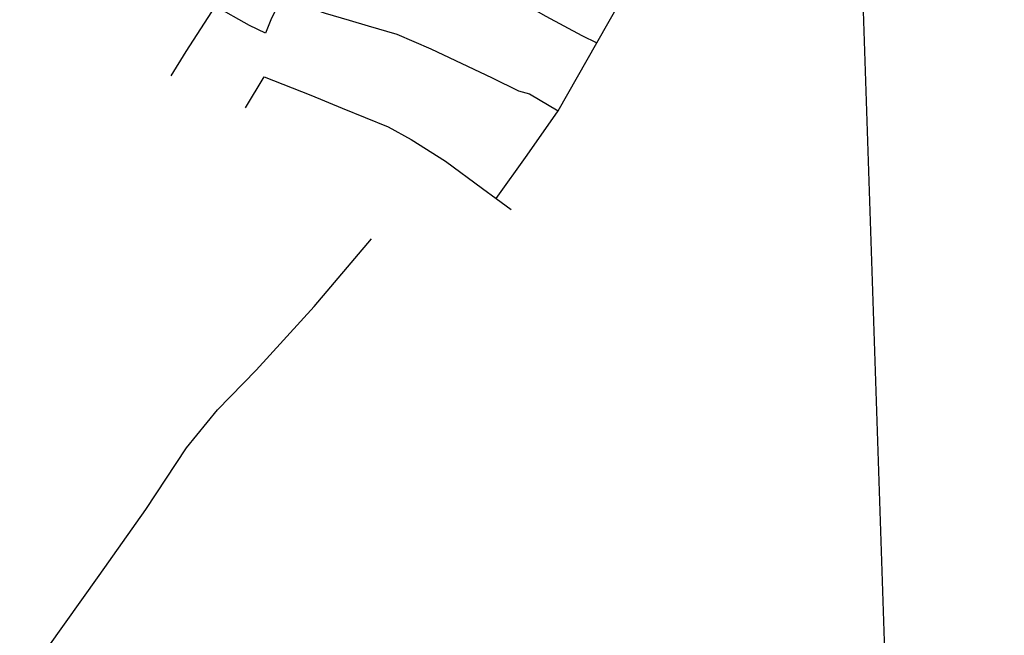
# Model space of a CAD drawing. Header units: millimetres. Extents: x 664923 to 767831, y 3118803 to 3207600.
# Tile 177 of 256: x 699288 to 700774, y 3175218 to 3176147. Entities that reach past the tile are written whole.
import ezdxf

# ---------------------------------------------------------------- set-up
doc = ezdxf.new("R2010")
doc.units = ezdxf.units.MM
doc.layers.add('roads_3', color=3, linetype='Continuous')

msp = doc.modelspace()

# ---------------------------------------------------------------- linework, layer by layer
at = {"layer": 'roads_3'}
for points in [[(700613.35, 3174605.93), (700561.19, 3176174.23), (700600.47, 3176451.17), (701384.54, 3177683.16)], [(699852.3, 3176797.01), (699850.08, 3176729.39), (699849.35, 3176652.86), (699848.64, 3176614.7), (699846.74, 3176566.8), (699844.16, 3176545.54), (699831.52, 3176514.62), (699812.12, 3176468.23), (699786.65, 3176405.93), (699761.23, 3176339.36), (699731.03, 3176274.5), (699705.35, 3176223.71), (699667.18, 3176146.53), (699658.91, 3176126.29), (699635.11, 3176137.86), (699582.87, 3176166.98), (699538.66, 3176098.5), (699516.36, 3176061.99)], [(700017.82, 3176702.18), (699994.7, 3176640.96), (699965.73, 3176571.5), (699925.56, 3176481.42), (699878.02, 3176372.05), (699828.12, 3176268.72), (699851.36, 3176256.22), (699877.86, 3176245.18), (699918.18, 3176233.1), (699958.57, 3176217.19), (699994.79, 3176201.52), (700024.28, 3176185.11), (700081.97, 3176151.63), (700136.71, 3176122.55), (700159.22, 3176111.41)], [(700159.22, 3176111.41), (700219.12, 3176217.19), (700246.16, 3176267.78), (700275.91, 3176329.92), (700303.54, 3176388.3), (700339.74, 3176429.47), (700353.11, 3176449.98), (700378.15, 3176492.48)], [(699724.36, 3176165.08), (699749.01, 3176156.25), (699785.5, 3176146.04), (699813.79, 3176137.27), (699857.13, 3176124.47), (699908.56, 3176102.77), (700000.99, 3176058.76), (700040.82, 3176039.34), (700057.69, 3176034.67), (700100.56, 3176008.99)], [(700007.23, 3175876.58), (700054.24, 3175942.03), (700100.56, 3176008.99), (700159.22, 3176111.41)], [(699628.84, 3176013.74), (699656.93, 3176060.21), (699727.52, 3176032.67), (699774.6, 3176013.16), (699844.08, 3175985.01), (699878.9, 3175965.96), (699930.98, 3175932.99), (699986.37, 3175891.94), (700007.23, 3175876.58), (700029.74, 3175859.99)], [(699288.09, 3175132.69), (699329.64, 3175197.98), (699408.09, 3175308.15), (699478.55, 3175407.79), (699540.05, 3175500.51), (699586.73, 3175558.2), (699645.17, 3175617.9), (699732.47, 3175713.77), (699819.23, 3175815.94)]]:
    msp.add_lwpolyline(points, dxfattribs=at)

doc.saveas('drawing.dxf')
